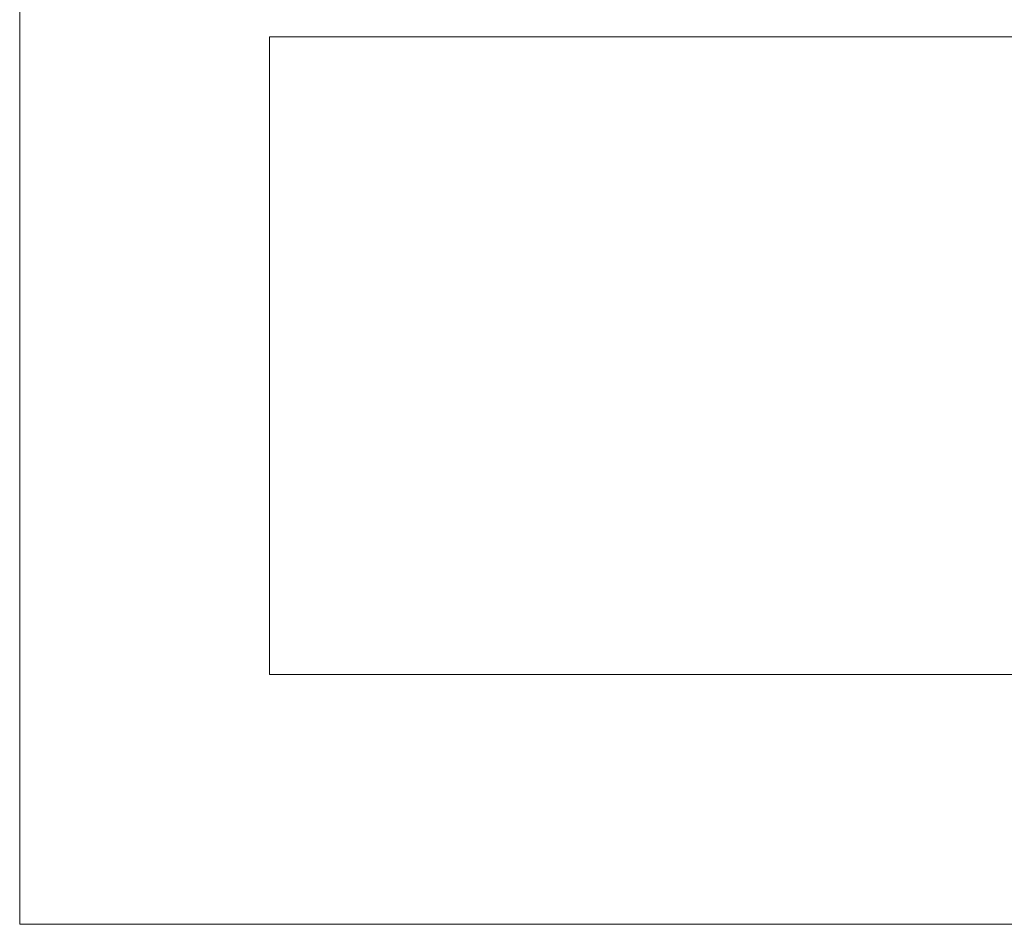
# Model space of a CAD drawing. Header units: millimetres. Extents: x -2274 to 12297, y -16157 to 26321.
# Tile 158 of 256: x -2181 to -2031, y -797 to -659. Entities that reach past the tile are written whole.
import ezdxf

# ---------------------------------------------------------------- set-up
doc = ezdxf.new("R2010")
doc.units = ezdxf.units.MM
doc.layers.add('-ŚCIANY NOŚNE', color=4, linetype='Continuous', lineweight=53)

msp = doc.modelspace()

# ---------------------------------------------------------------- linework, layer by layer
at = {"layer": '-ŚCIANY NOŚNE', "color": 253, "lineweight": 13}
for p, q in [((-2181, 301), (-2181, -797)), ((-2143, -662), (-2143, -759)), ((-2143, -759), (-2143, -662)), ((-2143, -662), (-1993, -662)), ((-2025.15, -759), (-2143, -759)), ((-2181, -797), (-2143, -797)), ((-2143, -797), (-2025.15, -797))]:
    msp.add_line(p, q, dxfattribs=at)

doc.saveas('drawing.dxf')
